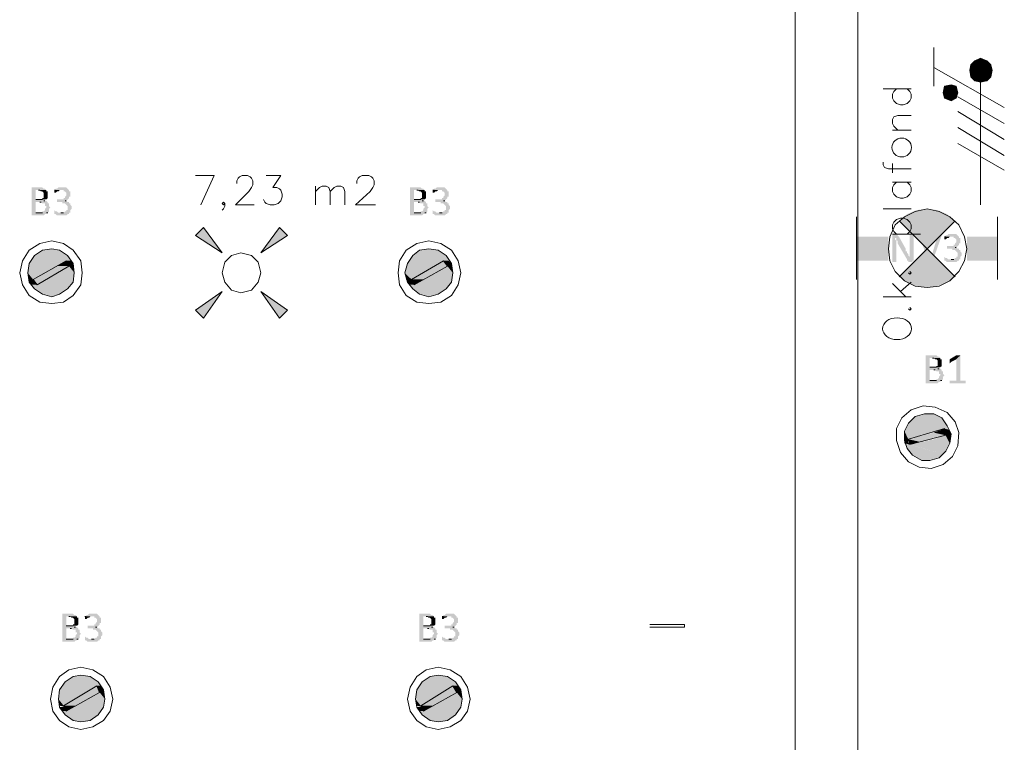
# Model space of a CAD drawing. Header units: millimetres. Extents: x -197899 to 120983, y -4228 to 45370.
# Tile 58 of 200: x -165967 to -162838, y 22132 to 24429. Entities that reach past the tile are written whole.
import ezdxf

# ---------------------------------------------------------------- set-up
doc = ezdxf.new("R2010")
doc.units = ezdxf.units.MM
for name, color, linetype in [('AL63----', 7, 'Continuous'), ('PDF_Geometry', 8, 'Continuous'), ('PDF_Solid Fills', 8, 'Continuous')]:
    doc.layers.add(name, color=color, linetype=linetype)

# ---------------------------------------------------------------- blocks, each defined once
blk = doc.blocks.new('A$C01523A58')
at = {"layer": 'PDF_Solid Fills'}
for color, points in [(1, [(-740.8, -4847.2), (-757.8, -4855.6), (-740.8, -4885.3)]), (1, [(-719.7, -4855.6), (-740.8, -4847.2), (-740.8, -4885.3)]), (1, [(-770.5, -4868.4), (-774.7, -4885.3), (-740.8, -4885.3)]), (1, [(-757.8, -4855.6), (-770.5, -4868.4), (-740.8, -4885.3)]), (1, [(-707, -4868.4), (-719.7, -4855.6), (-740.8, -4885.3)]), (1, [(-702.8, -4885.3), (-707, -4868.4), (-740.8, -4885.3)]), (1, [(-774.7, -4885.3), (-770.5, -4906.4), (-740.8, -4885.3)]), (1, [(-770.5, -4906.4), (-757.8, -4919.2), (-740.8, -4885.3)]), (1, [(-757.8, -4919.2), (-740.8, -4923.4), (-740.8, -4885.3)]), (1, [(-740.8, -4923.4), (-719.7, -4919.2), (-740.8, -4885.3)]), (1, [(-719.7, -4919.2), (-707, -4906.4), (-740.8, -4885.3)]), (1, [(-707, -4906.4), (-702.8, -4885.3), (-740.8, -4885.3)]), (1, [(-855.1, -4936.1), (-859.4, -4957.2), (-834, -4957.2)]), (1, [(-834, -4931.8), (-855.1, -4936.1), (-834, -4957.2)]), (1, [(-817.1, -4936.1), (-834, -4931.8), (-834, -4957.2)]), (1, [(-812.8, -4957.2), (-817.1, -4936.1), (-834, -4957.2)]), (1, [(-859.4, -4957.2), (-855.1, -4974.2), (-834, -4957.2)]), (1, [(-855.1, -4974.2), (-834, -4982.6), (-834, -4957.2)]), (1, [(-834, -4982.6), (-817.1, -4974.2), (-834, -4957.2)]), (1, [(-817.1, -4974.2), (-812.8, -4957.2), (-834, -4957.2)]), (7, [(-3729.6, -5257.8), (-3755, -5257.8), (-3755, -5262.1), (-3755, -5342.5), (-3755, -5346.7), (-3716.9, -5346.7), (-3712.7, -5342.5), (-3708.4, -5342.5), (-3708.4, -5338.2), (-3704.2, -5338.2), (-3742.3, -5338.2), (-3742.3, -5304.4), (-3704.2, -5304.4), (-3708.4, -5300.2), (-3716.9, -5300.2), (-3712.7, -5300.2), (-3712.7, -5295.9), (-3742.3, -5295.9), (-3742.3, -5266.3), (-3708.4, -5266.3), (-3712.7, -5262.1), (-3716.9, -5262.1), (-3721.1, -5257.8)]), (7, [(-3708.4, -5266.3), (-3733.8, -5266.3), (-3729.6, -5266.3), (-3725.3, -5270.5), (-3721.1, -5270.5), (-3716.9, -5274.8), (-3716.9, -5283.2), (-3716.9, -5291.7), (-3721.1, -5291.7), (-3721.1, -5295.9), (-3742.3, -5295.9), (-3708.4, -5295.9), (-3704.2, -5291.7), (-3704.2, -5287.5), (-3704.2, -5279), (-3704.2, -5274.8), (-3704.2, -5270.5), (-3708.4, -5270.5)]), (7, [(-3657.6, -5257.8), (-3670.3, -5257.8), (-3674.5, -5262.1), (-3678.8, -5262.1), (-3678.8, -5266.3), (-3683, -5266.3), (-3653.4, -5266.3), (-3653.4, -5270.5), (-3649.1, -5270.5), (-3644.9, -5274.8), (-3644.9, -5279), (-3644.9, -5283.2), (-3644.9, -5283.2), (-3649.1, -5287.5), (-3649.1, -5291.7), (-3653.4, -5291.7), (-3653.4, -5295.9), (-3674.5, -5295.9), (-3674.5, -5300.2), (-3674.5, -5304.4), (-3657.6, -5304.4), (-3657.6, -5308.6), (-3649.1, -5308.6), (-3644.9, -5312.8), (-3644.9, -5312.8), (-3640.7, -5317.1), (-3640.7, -5321.3), (-3640.7, -5325.6), (-3640.7, -5329.8), (-3644.9, -5329.8), (-3644.9, -5334), (-3649.1, -5334), (-3653.4, -5338.2), (-3661.9, -5338.2), (-3632.2, -5338.2), (-3632.2, -5334), (-3632.2, -5329.8), (-3628, -5325.6), (-3628, -5317.1), (-3628, -5317.1), (-3632.2, -5312.8), (-3632.2, -5308.6), (-3636.5, -5308.6), (-3636.5, -5304.4), (-3640.7, -5304.4), (-3644.9, -5300.2), (-3649.1, -5300.2), (-3644.9, -5300.2), (-3640.7, -5295.9), (-3640.7, -5295.9), (-3636.5, -5291.7), (-3636.5, -5287.5), (-3632.2, -5287.5), (-3632.2, -5283.2), (-3632.2, -5279), (-3632.2, -5270.5), (-3636.5, -5270.5), (-3636.5, -5266.3), (-3636.5, -5266.3), (-3640.7, -5262.1), (-3640.7, -5262.1), (-3644.9, -5257.8), (-3653.4, -5257.8)]), (7, [(-3683, -5266.3), (-3683, -5270.5), (-3683, -5274.8), (-3678.8, -5274.8), (-3674.5, -5270.5), (-3670.3, -5270.5), (-3666.1, -5266.3), (-3661.9, -5266.3)]), (7, [(-2527.3, -5257.8), (-2552.7, -5257.8), (-2552.7, -5262.1), (-2552.7, -5342.5), (-2552.7, -5346.7), (-2514.6, -5346.7), (-2510.4, -5342.5), (-2506.1, -5342.5), (-2506.1, -5338.2), (-2501.9, -5338.2), (-2540, -5338.2), (-2540, -5304.4), (-2501.9, -5304.4), (-2506.1, -5300.2), (-2514.6, -5300.2), (-2510.4, -5300.2), (-2510.4, -5295.9), (-2540, -5295.9), (-2540, -5266.3), (-2506.1, -5266.3), (-2510.4, -5262.1), (-2514.6, -5262.1), (-2518.9, -5257.8)]), (7, [(-2506.1, -5266.3), (-2531.5, -5266.3), (-2527.3, -5266.3), (-2523.1, -5270.5), (-2518.9, -5270.5), (-2514.6, -5274.8), (-2514.6, -5283.2), (-2514.6, -5291.7), (-2518.9, -5291.7), (-2518.9, -5295.9), (-2540, -5295.9), (-2506.1, -5295.9), (-2501.9, -5291.7), (-2501.9, -5287.5), (-2501.9, -5279), (-2501.9, -5274.8), (-2501.9, -5270.5), (-2506.1, -5270.5)]), (7, [(-2455.3, -5257.8), (-2468.1, -5257.8), (-2472.3, -5262.1), (-2476.5, -5262.1), (-2476.5, -5266.3), (-2480.7, -5266.3), (-2451.1, -5266.3), (-2451.1, -5270.5), (-2446.9, -5270.5), (-2442.6, -5274.8), (-2442.6, -5279), (-2442.6, -5283.2), (-2442.6, -5283.2), (-2446.9, -5287.5), (-2446.9, -5291.7), (-2451.1, -5291.7), (-2451.1, -5295.9), (-2472.3, -5295.9), (-2472.3, -5300.2), (-2472.3, -5304.4), (-2455.3, -5304.4), (-2455.3, -5308.6), (-2446.9, -5308.6), (-2442.6, -5312.8), (-2442.6, -5312.8), (-2438.4, -5317.1), (-2438.4, -5321.3), (-2438.4, -5325.6), (-2438.4, -5329.8), (-2442.6, -5329.8), (-2442.6, -5334), (-2446.9, -5334), (-2451.1, -5338.2), (-2459.6, -5338.2), (-2429.9, -5338.2), (-2429.9, -5334), (-2429.9, -5329.8), (-2425.7, -5325.6), (-2425.7, -5317.1), (-2425.7, -5317.1), (-2429.9, -5312.8), (-2429.9, -5308.6), (-2434.2, -5308.6), (-2434.2, -5304.4), (-2438.4, -5304.4), (-2442.6, -5300.2), (-2446.9, -5300.2), (-2442.6, -5300.2), (-2438.4, -5295.9), (-2438.4, -5295.9), (-2434.2, -5291.7), (-2434.2, -5287.5), (-2429.9, -5287.5), (-2429.9, -5283.2), (-2429.9, -5279), (-2429.9, -5270.5), (-2434.2, -5270.5), (-2434.2, -5266.3), (-2434.2, -5266.3), (-2438.4, -5262.1), (-2438.4, -5262.1), (-2442.6, -5257.8), (-2451.1, -5257.8)]), (7, [(-2480.7, -5266.3), (-2480.7, -5270.5), (-2480.7, -5274.8), (-2476.5, -5274.8), (-2472.3, -5270.5), (-2468.1, -5270.5), (-2463.8, -5266.3), (-2459.6, -5266.3)]), (7, [(-3704.2, -5304.4), (-3729.6, -5304.4), (-3725.3, -5304.4), (-3721.1, -5308.6), (-3712.7, -5308.6), (-3712.7, -5317.1), (-3708.4, -5317.1), (-3708.4, -5321.3), (-3708.4, -5321.3), (-3712.7, -5325.6), (-3712.7, -5329.8), (-3712.7, -5329.8), (-3716.9, -5334), (-3721.1, -5334), (-3721.1, -5338.2), (-3742.3, -5338.2), (-3704.2, -5338.2), (-3699.9, -5334), (-3699.9, -5329.8), (-3699.9, -5325.6), (-3699.9, -5325.6), (-3695.7, -5321.3), (-3695.7, -5321.3), (-3699.9, -5317.1), (-3699.9, -5312.8), (-3699.9, -5308.6), (-3704.2, -5308.6)]), (7, [(-2501.9, -5304.4), (-2527.3, -5304.4), (-2523.1, -5304.4), (-2518.9, -5308.6), (-2510.4, -5308.6), (-2510.4, -5317.1), (-2506.1, -5317.1), (-2506.1, -5321.3), (-2506.1, -5321.3), (-2510.4, -5325.6), (-2510.4, -5329.8), (-2510.4, -5329.8), (-2514.6, -5334), (-2518.9, -5334), (-2518.9, -5338.2), (-2540, -5338.2), (-2501.9, -5338.2), (-2497.7, -5334), (-2497.7, -5329.8), (-2497.7, -5325.6), (-2497.7, -5325.6), (-2493.5, -5321.3), (-2493.5, -5321.3), (-2497.7, -5317.1), (-2497.7, -5312.8), (-2497.7, -5308.6), (-2501.9, -5308.6)]), (7, [(-3683, -5329.8), (-3683, -5334), (-3683, -5338.2), (-3683, -5342.5), (-3678.8, -5342.5), (-3674.5, -5346.7), (-3644.9, -5346.7), (-3640.7, -5342.5), (-3636.5, -5342.5), (-3636.5, -5338.2), (-3670.3, -5338.2), (-3674.5, -5334), (-3678.8, -5334)]), (7, [(-2480.7, -5329.8), (-2480.7, -5334), (-2480.7, -5338.2), (-2480.7, -5342.5), (-2476.5, -5342.5), (-2472.3, -5346.7), (-2442.6, -5346.7), (-2438.4, -5342.5), (-2434.2, -5342.5), (-2434.2, -5338.2), (-2468.1, -5338.2), (-2472.3, -5334), (-2476.5, -5334)]), (1, [(-3234.3, -5410.3), (-3208.9, -5384.9), (-3149.6, -5465.2)]), (1, [(-2967.6, -5384.9), (-2942.2, -5410.3), (-3026.9, -5465.2)]), (7, [(-1011.8, -5406), (-1020.3, -5406), (-1020.3, -5410.3), (-1020.3, -5494.9), (-1007.5, -5494.9), (-1007.5, -5439.8), (-1007.5, -5431.4), (-1007.5, -5427.2), (-1007.5, -5427.2), (-1011.8, -5422.9), (-1011.8, -5418.7), (-1007.5, -5418.7), (-999.1, -5414.4), (-999.1, -5414.4), (-1003.3, -5410.3), (-1003.3, -5406), (-1007.5, -5406)]), (7, [(-961, -5406), (-965.2, -5406), (-965.2, -5461), (-965.2, -5469.5), (-965.2, -5478), (-965.2, -5478), (-973.7, -5486.4), (-973.7, -5490.6), (-969.5, -5490.6), (-969.5, -5494.9), (-956.7, -5494.9), (-956.7, -5490.6), (-952.5, -5490.6), (-952.5, -5410.3), (-956.7, -5406), (-956.7, -5406)]), (7, [(-931.4, -5406), (-935.6, -5406), (-935.6, -5410.3), (-935.6, -5410.3), (-905.9, -5490.6), (-901.7, -5482.2), (-922.9, -5410.3), (-927.1, -5406), (-927.1, -5406)]), (7, [(-867.9, -5406), (-876.3, -5406), (-876.3, -5410.3), (-897.5, -5482.2), (-901.7, -5482.2), (-905.9, -5490.6), (-905.9, -5494.9), (-893.3, -5494.9), (-863.6, -5410.3), (-863.6, -5406), (-863.6, -5406)]), (7, [(-829.7, -5406), (-842.5, -5406), (-846.7, -5410.3), (-850.9, -5410.3), (-850.9, -5414.4), (-855.1, -5414.4), (-825.5, -5414.4), (-825.5, -5418.7), (-821.3, -5418.7), (-817.1, -5422.9), (-817.1, -5427.2), (-817.1, -5431.4), (-817.1, -5431.4), (-821.3, -5435.7), (-821.3, -5439.8), (-825.5, -5439.8), (-825.5, -5444.1), (-846.7, -5444.1), (-846.7, -5448.3), (-846.7, -5452.6), (-829.7, -5452.6), (-829.7, -5456.8), (-821.3, -5456.8), (-817.1, -5461), (-817.1, -5461), (-812.8, -5465.2), (-812.8, -5469.5), (-812.8, -5473.7), (-812.8, -5478), (-817.1, -5478), (-817.1, -5482.2), (-821.3, -5482.2), (-825.5, -5486.4), (-834, -5486.4), (-804.3, -5486.4), (-804.3, -5482.2), (-804.3, -5478), (-800.1, -5473.7), (-800.1, -5465.2), (-800.1, -5465.2), (-804.3, -5461), (-804.3, -5456.8), (-808.6, -5456.8), (-808.6, -5452.6), (-812.8, -5452.6), (-817.1, -5448.3), (-821.3, -5448.3), (-817.1, -5448.3), (-812.8, -5444.1), (-812.8, -5444.1), (-808.6, -5439.8), (-808.6, -5435.7), (-804.3, -5435.7), (-804.3, -5431.4), (-804.3, -5427.2), (-804.3, -5418.7), (-808.6, -5418.7), (-808.6, -5414.4), (-808.6, -5414.4), (-812.8, -5410.3), (-812.8, -5410.3), (-817.1, -5406), (-825.5, -5406)]), (7, [(-999.1, -5414.4), (-1007.5, -5418.7), (-1007.5, -5427.2), (-1003.3, -5427.2), (-1003.3, -5435.7), (-1003.3, -5435.7), (-973.7, -5486.4), (-965.2, -5478), (-965.2, -5478), (-969.5, -5473.7), (-969.5, -5469.5), (-969.5, -5469.5), (-973.7, -5465.2), (-973.7, -5461), (-977.9, -5461), (-977.9, -5456.8), (-977.9, -5452.6)]), (7, [(-855.1, -5414.4), (-855.1, -5418.7), (-855.1, -5422.9), (-850.9, -5422.9), (-846.7, -5418.7), (-842.5, -5418.7), (-838.2, -5414.4), (-834, -5414.4)]), (1, [(-3746.5, -5473.7), (-3755, -5490.6), (-3628, -5490.6)]), (1, [(-3721.1, -5456.8), (-3746.5, -5473.7), (-3640.7, -5473.7)]), (1, [(-3746.5, -5473.7), (-3640.7, -5473.7), (-3628, -5490.6)]), (1, [(-3691.5, -5452.6), (-3721.1, -5456.8), (-3666.1, -5456.8)]), (1, [(-3721.1, -5456.8), (-3666.1, -5456.8), (-3640.7, -5473.7)]), (1, [(-2544.3, -5473.7), (-2556.9, -5490.6), (-2429.9, -5490.6)]), (1, [(-2523.1, -5456.8), (-2544.3, -5473.7), (-2438.4, -5473.7)]), (1, [(-2544.3, -5473.7), (-2438.4, -5473.7), (-2429.9, -5490.6)]), (1, [(-2493.5, -5452.6), (-2523.1, -5456.8), (-2463.8, -5456.8)]), (1, [(-2523.1, -5456.8), (-2463.8, -5456.8), (-2438.4, -5473.7)]), (1, [(-3763.4, -5499.1), (-3767.7, -5528.8), (-3712.7, -5528.8)]), (1, [(-3755, -5490.6), (-3763.4, -5499.1), (-3661.9, -5499.1)]), (1, [(-3763.4, -5499.1), (-3661.9, -5499.1), (-3712.7, -5528.8)]), (1, [(-3755, -5490.6), (-3644.9, -5490.6), (-3661.9, -5499.1)]), (51, [(-3644.9, -5490.6), (-3674.5, -5507.6), (-3636.5, -5507.6)]), (1, [(-3644.9, -5490.6), (-3640.7, -5499.1), (-3623.7, -5499.1)]), (1, [(-3644.9, -5490.6), (-3628, -5490.6), (-3623.7, -5499.1)]), (1, [(-3640.7, -5499.1), (-3636.5, -5507.6), (-3623.7, -5507.6)]), (1, [(-3640.7, -5499.1), (-3623.7, -5499.1), (-3623.7, -5507.6)]), (1, [(-2561.2, -5499.1), (-2569.7, -5528.8), (-2514.6, -5528.8)]), (1, [(-2556.9, -5490.6), (-2561.2, -5499.1), (-2463.8, -5499.1)]), (1, [(-2561.2, -5499.1), (-2463.8, -5499.1), (-2514.6, -5528.8)]), (1, [(-2556.9, -5490.6), (-2446.9, -5490.6), (-2463.8, -5499.1)]), (51, [(-2446.9, -5490.6), (-2476.5, -5507.6), (-2434.2, -5507.6)]), (1, [(-2446.9, -5490.6), (-2438.4, -5499.1), (-2421.5, -5499.1)]), (1, [(-2446.9, -5490.6), (-2429.9, -5490.6), (-2421.5, -5499.1)]), (1, [(-2438.4, -5499.1), (-2434.2, -5507.6), (-2421.5, -5507.6)]), (1, [(-2438.4, -5499.1), (-2421.5, -5499.1), (-2421.5, -5507.6)]), (7, [(-855.1, -5478), (-855.1, -5482.2), (-855.1, -5486.4), (-855.1, -5490.6), (-850.9, -5490.6), (-846.7, -5494.9), (-817.1, -5494.9), (-812.8, -5490.6), (-808.6, -5490.6), (-808.6, -5486.4), (-842.5, -5486.4), (-846.7, -5482.2), (-850.9, -5482.2)]), (1, [(-3767.7, -5528.8), (-3763.4, -5549.9), (-3750.8, -5549.9)]), (1, [(-3767.7, -5528.8), (-3712.7, -5528.8), (-3750.8, -5549.9)]), (51, [(-3674.5, -5507.6), (-3750.8, -5549.9), (-3708.4, -5549.9)]), (1, [(-3674.5, -5528.8), (-3721.1, -5558.4), (-3623.7, -5558.4)]), (51, [(-3674.5, -5507.6), (-3636.5, -5507.6), (-3708.4, -5549.9)]), (1, [(-3636.5, -5507.6), (-3674.5, -5528.8), (-3619.5, -5528.8)]), (1, [(-3674.5, -5528.8), (-3619.5, -5528.8), (-3623.7, -5558.4)]), (1, [(-3636.5, -5507.6), (-3623.7, -5507.6), (-3619.5, -5528.8)]), (1, [(-2569.7, -5528.8), (-2565.4, -5549.9), (-2548.5, -5549.9)]), (1, [(-2569.7, -5528.8), (-2514.6, -5528.8), (-2548.5, -5549.9)]), (51, [(-2476.5, -5507.6), (-2548.5, -5549.9), (-2510.4, -5549.9)]), (1, [(-2472.3, -5528.8), (-2523.1, -5558.4), (-2421.5, -5558.4)]), (51, [(-2476.5, -5507.6), (-2434.2, -5507.6), (-2510.4, -5549.9)]), (1, [(-2434.2, -5507.6), (-2472.3, -5528.8), (-2417.2, -5528.8)]), (1, [(-2472.3, -5528.8), (-2417.2, -5528.8), (-2421.5, -5558.4)]), (1, [(-2434.2, -5507.6), (-2421.5, -5507.6), (-2417.2, -5528.8)]), (1, [(-3763.4, -5549.9), (-3763.4, -5558.4), (-3746.5, -5558.4)]), (1, [(-3763.4, -5549.9), (-3750.8, -5549.9), (-3746.5, -5558.4)]), (1, [(-3763.4, -5558.4), (-3755, -5566.9), (-3738, -5566.9)]), (1, [(-3763.4, -5558.4), (-3746.5, -5558.4), (-3738, -5566.9)]), (1, [(-3755, -5566.9), (-3746.5, -5579.5), (-3640.7, -5579.5)]), (1, [(-3755, -5566.9), (-3628, -5566.9), (-3640.7, -5579.5)]), (51, [(-3750.8, -5549.9), (-3708.4, -5549.9), (-3738, -5566.9)]), (1, [(-3721.1, -5558.4), (-3738, -5566.9), (-3628, -5566.9)]), (1, [(-3721.1, -5558.4), (-3623.7, -5558.4), (-3628, -5566.9)]), (1, [(-2565.4, -5549.9), (-2561.2, -5558.4), (-2544.3, -5558.4)]), (1, [(-2565.4, -5549.9), (-2548.5, -5549.9), (-2544.3, -5558.4)]), (1, [(-2561.2, -5558.4), (-2556.9, -5566.9), (-2540, -5566.9)]), (1, [(-2561.2, -5558.4), (-2544.3, -5558.4), (-2540, -5566.9)]), (1, [(-2556.9, -5566.9), (-2544.3, -5579.5), (-2438.4, -5579.5)]), (1, [(-2556.9, -5566.9), (-2429.9, -5566.9), (-2438.4, -5579.5)]), (51, [(-2548.5, -5549.9), (-2510.4, -5549.9), (-2540, -5566.9)]), (1, [(-2523.1, -5558.4), (-2540, -5566.9), (-2429.9, -5566.9)]), (1, [(-2523.1, -5558.4), (-2421.5, -5558.4), (-2429.9, -5566.9)]), (1, [(-3746.5, -5579.5), (-3721.1, -5596.5), (-3666.1, -5596.5)]), (1, [(-3746.5, -5579.5), (-3640.7, -5579.5), (-3666.1, -5596.5)]), (1, [(-3721.1, -5596.5), (-3666.1, -5596.5), (-3691.5, -5604.9)]), (1, [(-3208.9, -5672.7), (-3234.3, -5647.3), (-3149.6, -5588)]), (1, [(-2942.2, -5647.3), (-2967.6, -5672.7), (-3026.9, -5588)]), (1, [(-2544.3, -5579.5), (-2523.1, -5596.5), (-2463.8, -5596.5)]), (1, [(-2544.3, -5579.5), (-2438.4, -5579.5), (-2463.8, -5596.5)]), (1, [(-2523.1, -5596.5), (-2463.8, -5596.5), (-2493.5, -5604.9)]), (7, [(-889, -5791.2), (-914.4, -5791.2), (-914.4, -5795.5), (-914.4, -5875.9), (-914.4, -5880.1), (-876.3, -5880.1), (-872.1, -5875.9), (-867.9, -5875.9), (-867.9, -5871.6), (-863.6, -5871.6), (-901.7, -5871.6), (-901.7, -5837.8), (-863.6, -5837.8), (-867.9, -5833.6), (-876.3, -5833.6), (-872.1, -5833.6), (-872.1, -5829.3), (-901.7, -5829.3), (-901.7, -5799.7), (-867.9, -5799.7), (-872.1, -5795.5), (-876.3, -5795.5), (-880.5, -5791.2)]), (7, [(-867.9, -5799.7), (-893.3, -5799.7), (-889, -5799.7), (-884.8, -5803.9), (-880.5, -5803.9), (-876.3, -5808.2), (-876.3, -5816.6), (-876.3, -5825.1), (-880.5, -5825.1), (-880.5, -5829.3), (-901.7, -5829.3), (-867.9, -5829.3), (-863.6, -5825.1), (-863.6, -5820.9), (-863.6, -5812.4), (-863.6, -5808.2), (-863.6, -5803.9), (-867.9, -5803.9)]), (7, [(-804.3, -5791.2), (-817.1, -5803.9), (-817.1, -5871.6), (-838.2, -5871.6), (-838.2, -5875.9), (-838.2, -5880.1), (-787.4, -5880.1), (-787.4, -5875.9), (-787.4, -5871.6), (-804.3, -5871.6)]), (7, [(-812.8, -5791.2), (-817.1, -5791.2), (-838.2, -5803.9), (-838.2, -5808.2), (-838.2, -5812.4), (-838.2, -5816.6), (-834, -5812.4), (-817.1, -5803.9), (-804.3, -5791.2), (-808.6, -5791.2)]), (7, [(-863.6, -5837.8), (-889, -5837.8), (-884.8, -5837.8), (-880.5, -5842), (-872.1, -5842), (-872.1, -5850.5), (-867.9, -5850.5), (-867.9, -5854.7), (-867.9, -5854.7), (-872.1, -5859), (-872.1, -5863.2), (-872.1, -5863.2), (-876.3, -5867.4), (-880.5, -5867.4), (-880.5, -5871.6), (-901.7, -5871.6), (-863.6, -5871.6), (-859.4, -5867.4), (-859.4, -5863.2), (-859.4, -5859), (-859.4, -5859), (-855.1, -5854.7), (-855.1, -5854.7), (-859.4, -5850.5), (-859.4, -5846.2), (-859.4, -5842), (-863.6, -5842)]), (1, [(-961, -5998.6), (-969.5, -6007.1), (-872.1, -6032.5)]), (1, [(-948.3, -5986), (-961, -5998.6), (-838.2, -6028.3)]), (1, [(-961, -5998.6), (-855.1, -6024.1), (-872.1, -6032.5)]), (1, [(-918.7, -5977.5), (-948.3, -5986), (-846.7, -6015.6)]), (1, [(-948.3, -5986), (-846.7, -6015.6), (-838.2, -6028.3)]), (1, [(-889, -5977.5), (-918.7, -5977.5), (-863.6, -5990.2)]), (1, [(-918.7, -5977.5), (-863.6, -5990.2), (-846.7, -6015.6)]), (1, [(-969.5, -6007.1), (-982.1, -6032.5), (-927.1, -6045.2)]), (1, [(-982.1, -6032.5), (-982.1, -6053.7), (-969.5, -6057.9)]), (1, [(-982.1, -6032.5), (-927.1, -6045.2), (-969.5, -6057.9)]), (1, [(-969.5, -6007.1), (-872.1, -6032.5), (-927.1, -6045.2)]), (51, [(-889, -6036.8), (-969.5, -6057.9), (-931.4, -6066.4)]), (51, [(-889, -6036.8), (-850.9, -6045.2), (-931.4, -6066.4)]), (51, [(-855.1, -6024.1), (-889, -6036.8), (-850.9, -6045.2)]), (1, [(-855.1, -6024.1), (-850.9, -6036.8), (-834, -6041)]), (1, [(-855.1, -6024.1), (-838.2, -6028.3), (-834, -6041)]), (1, [(-850.9, -6036.8), (-850.9, -6045.2), (-834, -6049.5)]), (1, [(-850.9, -6036.8), (-834, -6041), (-834, -6049.5)]), (1, [(-982.1, -6053.7), (-982.1, -6062.2), (-969.5, -6066.4)]), (1, [(-982.1, -6053.7), (-969.5, -6057.9), (-969.5, -6066.4)]), (1, [(-982.1, -6062.2), (-982.1, -6070.6), (-965.2, -6074.9)]), (1, [(-982.1, -6062.2), (-969.5, -6066.4), (-965.2, -6074.9)]), (51, [(-969.5, -6057.9), (-931.4, -6066.4), (-965.2, -6074.9)]), (1, [(-889, -6057.9), (-944.1, -6070.6), (-850.9, -6096)]), (1, [(-850.9, -6045.2), (-889, -6057.9), (-838.2, -6070.6)]), (1, [(-889, -6057.9), (-838.2, -6070.6), (-850.9, -6096)]), (1, [(-850.9, -6045.2), (-834, -6049.5), (-838.2, -6070.6)]), (1, [(-982.1, -6070.6), (-973.7, -6087.6), (-872.1, -6117.2)]), (1, [(-982.1, -6070.6), (-859.4, -6104.5), (-872.1, -6117.2)]), (1, [(-973.7, -6087.6), (-956.7, -6108.7), (-901.7, -6125.6)]), (1, [(-973.7, -6087.6), (-872.1, -6117.2), (-901.7, -6125.6)]), (1, [(-944.1, -6070.6), (-965.2, -6074.9), (-859.4, -6104.5)]), (1, [(-944.1, -6070.6), (-850.9, -6096), (-859.4, -6104.5)]), (1, [(-956.7, -6108.7), (-901.7, -6125.6), (-927.1, -6125.6)]), (7, [(-3632.2, -6612.5), (-3657.6, -6612.5), (-3657.6, -6616.7), (-3657.6, -6697.1), (-3657.6, -6701.4), (-3619.5, -6701.4), (-3615.3, -6697.1), (-3611.1, -6697.1), (-3611.1, -6692.9), (-3606.8, -6692.9), (-3644.9, -6692.9), (-3644.9, -6659), (-3606.8, -6659), (-3611.1, -6654.8), (-3619.5, -6654.8), (-3615.3, -6654.8), (-3615.3, -6650.6), (-3644.9, -6650.6), (-3644.9, -6621), (-3611.1, -6621), (-3615.3, -6616.7), (-3619.5, -6616.7), (-3623.7, -6612.5)]), (7, [(-3611.1, -6621), (-3636.5, -6621), (-3632.2, -6621), (-3628, -6625.2), (-3623.7, -6625.2), (-3619.5, -6629.4), (-3619.5, -6637.9), (-3619.5, -6646.4), (-3623.7, -6646.4), (-3623.7, -6650.6), (-3644.9, -6650.6), (-3611.1, -6650.6), (-3606.8, -6646.4), (-3606.8, -6642.1), (-3606.8, -6633.6), (-3606.8, -6629.4), (-3606.8, -6625.2), (-3611.1, -6625.2)]), (7, [(-3560.3, -6612.5), (-3572.9, -6612.5), (-3577.2, -6616.7), (-3581.4, -6616.7), (-3581.4, -6621), (-3585.7, -6621), (-3556, -6621), (-3556, -6625.2), (-3551.8, -6625.2), (-3547.5, -6629.4), (-3547.5, -6633.6), (-3547.5, -6637.9), (-3547.5, -6637.9), (-3551.8, -6642.1), (-3551.8, -6646.4), (-3556, -6646.4), (-3556, -6650.6), (-3577.2, -6650.6), (-3577.2, -6654.8), (-3577.2, -6659), (-3560.3, -6659), (-3560.3, -6663.3), (-3551.8, -6663.3), (-3547.5, -6667.5), (-3547.5, -6667.5), (-3543.3, -6671.7), (-3543.3, -6676), (-3543.3, -6680.2), (-3543.3, -6684.5), (-3547.5, -6684.5), (-3547.5, -6688.7), (-3551.8, -6688.7), (-3556, -6692.9), (-3564.5, -6692.9), (-3534.9, -6692.9), (-3534.9, -6688.7), (-3534.9, -6684.5), (-3530.6, -6680.2), (-3530.6, -6671.7), (-3530.6, -6671.7), (-3534.9, -6667.5), (-3534.9, -6663.3), (-3539.1, -6663.3), (-3539.1, -6659), (-3543.3, -6659), (-3547.5, -6654.8), (-3551.8, -6654.8), (-3547.5, -6654.8), (-3543.3, -6650.6), (-3543.3, -6650.6), (-3539.1, -6646.4), (-3539.1, -6642.1), (-3534.9, -6642.1), (-3534.9, -6637.9), (-3534.9, -6633.6), (-3534.9, -6625.2), (-3539.1, -6625.2), (-3539.1, -6621), (-3539.1, -6621), (-3543.3, -6616.7), (-3543.3, -6616.7), (-3547.5, -6612.5), (-3556, -6612.5)]), (7, [(-3585.7, -6621), (-3585.7, -6625.2), (-3585.7, -6629.4), (-3581.4, -6629.4), (-3577.2, -6625.2), (-3572.9, -6625.2), (-3568.7, -6621), (-3564.5, -6621)]), (7, [(-2497.7, -6612.5), (-2523.1, -6612.5), (-2523.1, -6616.7), (-2523.1, -6697.1), (-2523.1, -6701.4), (-2485, -6701.4), (-2480.7, -6697.1), (-2476.5, -6697.1), (-2476.5, -6692.9), (-2472.3, -6692.9), (-2510.4, -6692.9), (-2510.4, -6659), (-2472.3, -6659), (-2476.5, -6654.8), (-2485, -6654.8), (-2480.7, -6654.8), (-2480.7, -6650.6), (-2510.4, -6650.6), (-2510.4, -6621), (-2476.5, -6621), (-2480.7, -6616.7), (-2485, -6616.7), (-2489.2, -6612.5)]), (7, [(-2476.5, -6621), (-2501.9, -6621), (-2497.7, -6621), (-2493.5, -6625.2), (-2489.2, -6625.2), (-2485, -6629.4), (-2485, -6637.9), (-2485, -6646.4), (-2489.2, -6646.4), (-2489.2, -6650.6), (-2510.4, -6650.6), (-2476.5, -6650.6), (-2472.3, -6646.4), (-2472.3, -6642.1), (-2472.3, -6633.6), (-2472.3, -6629.4), (-2472.3, -6625.2), (-2476.5, -6625.2)]), (7, [(-2425.7, -6612.5), (-2438.4, -6612.5), (-2442.6, -6616.7), (-2446.9, -6616.7), (-2446.9, -6621), (-2451.1, -6621), (-2421.5, -6621), (-2421.5, -6625.2), (-2417.2, -6625.2), (-2413, -6629.4), (-2413, -6633.6), (-2413, -6637.9), (-2413, -6637.9), (-2417.2, -6642.1), (-2417.2, -6646.4), (-2421.5, -6646.4), (-2421.5, -6650.6), (-2442.6, -6650.6), (-2442.6, -6654.8), (-2442.6, -6659), (-2425.7, -6659), (-2425.7, -6663.3), (-2417.2, -6663.3), (-2413, -6667.5), (-2413, -6667.5), (-2408.8, -6671.7), (-2408.8, -6676), (-2408.8, -6680.2), (-2408.8, -6684.5), (-2413, -6684.5), (-2413, -6688.7), (-2417.2, -6688.7), (-2421.5, -6692.9), (-2429.9, -6692.9), (-2400.3, -6692.9), (-2400.3, -6688.7), (-2400.3, -6684.5), (-2396.1, -6680.2), (-2396.1, -6671.7), (-2396.1, -6671.7), (-2400.3, -6667.5), (-2400.3, -6663.3), (-2404.5, -6663.3), (-2404.5, -6659), (-2408.8, -6659), (-2413, -6654.8), (-2417.2, -6654.8), (-2413, -6654.8), (-2408.8, -6650.6), (-2408.8, -6650.6), (-2404.5, -6646.4), (-2404.5, -6642.1), (-2400.3, -6642.1), (-2400.3, -6637.9), (-2400.3, -6633.6), (-2400.3, -6625.2), (-2404.5, -6625.2), (-2404.5, -6621), (-2404.5, -6621), (-2408.8, -6616.7), (-2408.8, -6616.7), (-2413, -6612.5), (-2421.5, -6612.5)]), (7, [(-2451.1, -6621), (-2451.1, -6625.2), (-2451.1, -6629.4), (-2446.9, -6629.4), (-2442.6, -6625.2), (-2438.4, -6625.2), (-2434.2, -6621), (-2429.9, -6621)]), (7, [(-3606.8, -6659), (-3632.2, -6659), (-3628, -6659), (-3623.7, -6663.3), (-3615.3, -6663.3), (-3615.3, -6671.7), (-3611.1, -6671.7), (-3611.1, -6676), (-3611.1, -6676), (-3615.3, -6680.2), (-3615.3, -6684.5), (-3615.3, -6684.5), (-3619.5, -6688.7), (-3623.7, -6688.7), (-3623.7, -6692.9), (-3644.9, -6692.9), (-3606.8, -6692.9), (-3602.6, -6688.7), (-3602.6, -6684.5), (-3602.6, -6680.2), (-3602.6, -6680.2), (-3598.3, -6676), (-3598.3, -6676), (-3602.6, -6671.7), (-3602.6, -6667.5), (-3602.6, -6663.3), (-3606.8, -6663.3)]), (7, [(-2472.3, -6659), (-2497.7, -6659), (-2493.5, -6659), (-2489.2, -6663.3), (-2480.7, -6663.3), (-2480.7, -6671.7), (-2476.5, -6671.7), (-2476.5, -6676), (-2476.5, -6676), (-2480.7, -6680.2), (-2480.7, -6684.5), (-2480.7, -6684.5), (-2485, -6688.7), (-2489.2, -6688.7), (-2489.2, -6692.9), (-2510.4, -6692.9), (-2472.3, -6692.9), (-2468.1, -6688.7), (-2468.1, -6684.5), (-2468.1, -6680.2), (-2468.1, -6680.2), (-2463.8, -6676), (-2463.8, -6676), (-2468.1, -6671.7), (-2468.1, -6667.5), (-2468.1, -6663.3), (-2472.3, -6663.3)]), (7, [(-3585.7, -6684.5), (-3585.7, -6688.7), (-3585.7, -6692.9), (-3585.7, -6697.1), (-3581.4, -6697.1), (-3577.2, -6701.4), (-3547.5, -6701.4), (-3543.3, -6697.1), (-3539.1, -6697.1), (-3539.1, -6692.9), (-3572.9, -6692.9), (-3577.2, -6688.7), (-3581.4, -6688.7)]), (7, [(-2451.1, -6684.5), (-2451.1, -6688.7), (-2451.1, -6692.9), (-2451.1, -6697.1), (-2446.9, -6697.1), (-2442.6, -6701.4), (-2413, -6701.4), (-2408.8, -6697.1), (-2404.5, -6697.1), (-2404.5, -6692.9), (-2438.4, -6692.9), (-2442.6, -6688.7), (-2446.9, -6688.7)]), (1, [(-3623.7, -6811.5), (-3649.1, -6828.4), (-3543.3, -6828.4)]), (1, [(-3598.3, -6807.2), (-3623.7, -6811.5), (-3568.7, -6811.5)]), (1, [(-3623.7, -6811.5), (-3568.7, -6811.5), (-3543.3, -6828.4)]), (1, [(-2489.2, -6811.5), (-2514.6, -6828.4), (-2408.8, -6828.4)]), (1, [(-2463.8, -6807.2), (-2489.2, -6811.5), (-2434.2, -6811.5)]), (1, [(-2489.2, -6811.5), (-2434.2, -6811.5), (-2408.8, -6828.4)]), (1, [(-3657.6, -6841.1), (-3666.1, -6853.8), (-3568.7, -6853.8)]), (1, [(-3649.1, -6828.4), (-3657.6, -6841.1), (-3534.9, -6841.1)]), (1, [(-3657.6, -6841.1), (-3547.5, -6841.1), (-3568.7, -6853.8)]), (1, [(-3649.1, -6828.4), (-3543.3, -6828.4), (-3534.9, -6841.1)]), (51, [(-3547.5, -6841.1), (-3581.4, -6862.3), (-3539.1, -6862.3)]), (1, [(-3547.5, -6841.1), (-3543.3, -6853.8), (-3526.4, -6853.8)]), (1, [(-3547.5, -6841.1), (-3534.9, -6841.1), (-3526.4, -6853.8)]), (1, [(-2523.1, -6841.1), (-2531.5, -6853.8), (-2434.2, -6853.8)]), (1, [(-2514.6, -6828.4), (-2523.1, -6841.1), (-2400.3, -6841.1)]), (1, [(-2523.1, -6841.1), (-2417.2, -6841.1), (-2434.2, -6853.8)]), (1, [(-2514.6, -6828.4), (-2408.8, -6828.4), (-2400.3, -6841.1)]), (51, [(-2417.2, -6841.1), (-2446.9, -6862.3), (-2404.5, -6862.3)]), (1, [(-2417.2, -6841.1), (-2408.8, -6853.8), (-2391.9, -6853.8)]), (1, [(-2417.2, -6841.1), (-2400.3, -6841.1), (-2391.9, -6853.8)]), (1, [(-3666.1, -6853.8), (-3670.3, -6883.4), (-3615.3, -6883.4)]), (1, [(-3666.1, -6853.8), (-3568.7, -6853.8), (-3615.3, -6883.4)]), (51, [(-3581.4, -6862.3), (-3653.4, -6904.6), (-3615.3, -6904.6)]), (51, [(-3581.4, -6862.3), (-3539.1, -6862.3), (-3615.3, -6904.6)]), (1, [(-3539.1, -6862.3), (-3577.2, -6883.4), (-3522.1, -6883.4)]), (1, [(-3543.3, -6853.8), (-3539.1, -6862.3), (-3526.4, -6862.3)]), (1, [(-3543.3, -6853.8), (-3526.4, -6853.8), (-3526.4, -6862.3)]), (1, [(-3539.1, -6862.3), (-3526.4, -6862.3), (-3522.1, -6883.4)]), (1, [(-2531.5, -6853.8), (-2535.8, -6883.4), (-2480.7, -6883.4)]), (1, [(-2531.5, -6853.8), (-2434.2, -6853.8), (-2480.7, -6883.4)]), (51, [(-2446.9, -6862.3), (-2518.9, -6904.6), (-2480.7, -6904.6)]), (51, [(-2446.9, -6862.3), (-2404.5, -6862.3), (-2480.7, -6904.6)]), (1, [(-2404.5, -6862.3), (-2442.6, -6883.4), (-2387.6, -6883.4)]), (1, [(-2408.8, -6853.8), (-2404.5, -6862.3), (-2391.9, -6862.3)]), (1, [(-2408.8, -6853.8), (-2391.9, -6853.8), (-2391.9, -6862.3)]), (1, [(-2404.5, -6862.3), (-2391.9, -6862.3), (-2387.6, -6883.4)]), (1, [(-3670.3, -6883.4), (-3666.1, -6904.6), (-3653.4, -6904.6)]), (1, [(-3670.3, -6883.4), (-3615.3, -6883.4), (-3653.4, -6904.6)]), (1, [(-3666.1, -6904.6), (-3653.4, -6904.6), (-3649.1, -6908.8)]), (1, [(-3666.1, -6908.8), (-3657.6, -6921.5), (-3644.9, -6921.5)]), (1, [(-3666.1, -6908.8), (-3649.1, -6908.8), (-3644.9, -6921.5)]), (51, [(-3653.4, -6904.6), (-3615.3, -6904.6), (-3644.9, -6921.5)]), (1, [(-3628, -6908.8), (-3644.9, -6921.5), (-3534.9, -6921.5)]), (1, [(-3577.2, -6883.4), (-3628, -6908.8), (-3526.4, -6908.8)]), (1, [(-3628, -6908.8), (-3526.4, -6908.8), (-3534.9, -6921.5)]), (1, [(-3577.2, -6883.4), (-3522.1, -6883.4), (-3526.4, -6908.8)]), (1, [(-2535.8, -6883.4), (-2531.5, -6904.6), (-2518.9, -6904.6)]), (1, [(-2535.8, -6883.4), (-2480.7, -6883.4), (-2518.9, -6904.6)]), (1, [(-2531.5, -6904.6), (-2518.9, -6904.6), (-2514.6, -6908.8)]), (1, [(-2531.5, -6908.8), (-2523.1, -6921.5), (-2510.4, -6921.5)]), (1, [(-2531.5, -6908.8), (-2514.6, -6908.8), (-2510.4, -6921.5)]), (51, [(-2518.9, -6904.6), (-2480.7, -6904.6), (-2510.4, -6921.5)]), (1, [(-2493.5, -6908.8), (-2510.4, -6921.5), (-2400.3, -6921.5)]), (1, [(-2442.6, -6883.4), (-2493.5, -6908.8), (-2391.9, -6908.8)]), (1, [(-2493.5, -6908.8), (-2391.9, -6908.8), (-2400.3, -6921.5)]), (1, [(-2442.6, -6883.4), (-2387.6, -6883.4), (-2391.9, -6908.8)]), (1, [(-3657.6, -6921.5), (-3649.1, -6934.2), (-3543.3, -6934.2)]), (1, [(-3657.6, -6921.5), (-3534.9, -6921.5), (-3543.3, -6934.2)]), (1, [(-3649.1, -6934.2), (-3623.7, -6951.2), (-3568.7, -6951.2)]), (1, [(-3649.1, -6934.2), (-3543.3, -6934.2), (-3568.7, -6951.2)]), (1, [(-2523.1, -6921.5), (-2514.6, -6934.2), (-2408.8, -6934.2)]), (1, [(-2523.1, -6921.5), (-2400.3, -6921.5), (-2408.8, -6934.2)]), (1, [(-2514.6, -6934.2), (-2489.2, -6951.2), (-2434.2, -6951.2)]), (1, [(-2514.6, -6934.2), (-2408.8, -6934.2), (-2434.2, -6951.2)]), (1, [(-3623.7, -6951.2), (-3568.7, -6951.2), (-3598.3, -6955.4)]), (1, [(-2489.2, -6951.2), (-2434.2, -6951.2), (-2463.8, -6955.4)])]:
    blk.add_hatch(color=color, dxfattribs=at).paths.add_polyline_path(points)
at = {"layer": 'PDF_Solid Fills', "true_color": 0x00dd00}
for points in [[(-973.7, -5342.5), (-999.1, -5363.6), (-910.2, -5452.6)], [(-944.1, -5329.8), (-973.7, -5342.5), (-910.2, -5452.6)], [(-910.2, -5325.6), (-944.1, -5329.8), (-910.2, -5452.6)], [(-876.3, -5329.8), (-910.2, -5325.6), (-910.2, -5452.6)], [(-846.7, -5342.5), (-876.3, -5329.8), (-910.2, -5452.6)], [(-821.3, -5363.6), (-846.7, -5342.5), (-910.2, -5452.6)], [(-1032.9, -5414.4), (-1032.9, -5490.6), (-1134.6, -5414.4)], [(-1032.9, -5490.6), (-1134.6, -5414.4), (-1134.6, -5490.6)], [(-783.2, -5414.4), (-783.2, -5490.6), (-685.8, -5414.4)], [(-783.2, -5490.6), (-685.8, -5414.4), (-685.8, -5490.6)], [(-999.1, -5541.5), (-973.7, -5558.4), (-910.2, -5452.6)], [(-973.7, -5558.4), (-944.1, -5571.1), (-910.2, -5452.6)], [(-944.1, -5571.1), (-910.2, -5575.3), (-910.2, -5452.6)], [(-910.2, -5575.3), (-876.3, -5571.1), (-910.2, -5452.6)], [(-876.3, -5571.1), (-846.7, -5558.4), (-910.2, -5452.6)], [(-846.7, -5558.4), (-821.3, -5541.5), (-910.2, -5452.6)]]:
    blk.add_hatch(color=92, dxfattribs=at).paths.add_polyline_path(points)
at = {"layer": 'PDF_Geometry', "color": 200, "lineweight": 18}
for points in [[(-1329.3, -17614.9), (-1329.3, -1850)], [(-1130.3, -1850), (-1130.3, -17614.9), (-1329.3, -17614.9)]]:
    blk.add_lwpolyline(points, dxfattribs=at)
at = {"layer": 'PDF_Geometry', "color": 1, "lineweight": 18}
for points in [[(-889, -4813.3), (-889, -4936.1)], [(-702.8, -4885.3), (-707, -4868.4), (-719.7, -4855.6), (-740.8, -4847.2), (-757.8, -4855.6), (-770.5, -4868.4), (-774.7, -4885.3), (-770.5, -4906.4), (-757.8, -4919.2), (-740.8, -4923.4), (-719.7, -4919.2), (-707, -4906.4), (-702.8, -4885.3)], [(-889, -4876.9), (-664.6, -5003.8)], [(-812.8, -4957.2), (-817.1, -4936.1), (-834, -4931.8), (-855.1, -4936.1), (-859.4, -4957.2), (-855.1, -4974.2), (-834, -4982.6), (-817.1, -4974.2), (-812.8, -4957.2)], [(-740.8, -4923.4), (-740.8, -5312.8)], [(-664.6, -5054.6), (-812.8, -4970)], [(-664.6, -5105.4), (-812.8, -5016.5)], [(-664.6, -5156.2), (-812.8, -5067.3)], [(-664.6, -5202.8), (-812.8, -5118.1)], [(-3149.6, -5465.2), (-3208.9, -5384.9), (-3234.3, -5410.3), (-3149.6, -5465.2)], [(-3026.9, -5465.2), (-2942.2, -5410.3), (-2967.6, -5384.9), (-3026.9, -5465.2)], [(-3026.9, -5528.8), (-3035.3, -5494.9), (-3056.4, -5473.7), (-3090.3, -5465.2), (-3120, -5473.7), (-3141.1, -5494.9), (-3149.6, -5528.8), (-3141.1, -5558.4), (-3120, -5583.8), (-3090.3, -5592.3), (-3056.4, -5583.8), (-3035.3, -5558.4), (-3026.9, -5528.8)], [(-3149.6, -5588), (-3234.3, -5647.3), (-3208.9, -5672.7), (-3149.6, -5588)], [(-3026.9, -5588), (-2967.6, -5672.7), (-2942.2, -5647.3), (-3026.9, -5588)]]:
    blk.add_lwpolyline(points, dxfattribs=at)
at = {"layer": 'PDF_Geometry', "color": 7, "lineweight": 18, "true_color": 0xeeeeee}
for points in [[(-1049.9, -4944.6), (-961, -4944.6)], [(-1007.5, -4944.6), (-1016, -4953), (-1020.3, -4961.5), (-1020.3, -4974.2), (-1016, -4982.6), (-1007.5, -4991.1), (-994.9, -4995.4), (-986.4, -4995.4), (-973.7, -4991.1), (-965.2, -4982.6), (-961, -4974.2), (-961, -4961.5), (-965.2, -4953), (-973.7, -4944.6)], [(-1003.3, -5075.8), (-1016, -5063.1), (-1020.3, -5054.6), (-1020.3, -5041.9), (-1016, -5033.5), (-1003.3, -5029.2), (-961, -5029.2)], [(-961, -5075.8), (-1020.3, -5075.8)], [(-1049.9, -5177.4), (-1049.9, -5185.9), (-1045.6, -5194.3), (-1032.9, -5198.5), (-961, -5198.5)], [(-1020.3, -5211.3), (-1020.3, -5181.6)], [(-3234.3, -5219.7), (-3175, -5219.7), (-3217.3, -5312.8)], [(-3103.1, -5245.1), (-3103.1, -5236.7), (-3098.8, -5228.2), (-3094.6, -5223.9), (-3086.1, -5219.7), (-3069.2, -5219.7), (-3060.7, -5223.9), (-3056.4, -5228.2), (-3052.3, -5236.7), (-3052.3, -5249.3), (-3056.4, -5257.8), (-3064.9, -5270.5), (-3107.3, -5312.8), (-3048, -5312.8)], [(-3009.9, -5219.7), (-2963.3, -5219.7), (-2988.7, -5257.8), (-2976.1, -5257.8), (-2967.6, -5262.1), (-2963.3, -5266.3), (-2959.1, -5279), (-2959.1, -5287.5), (-2963.3, -5300.2), (-2971.8, -5308.6), (-2984.5, -5312.8), (-2997.2, -5312.8), (-3009.9, -5308.6), (-3014.1, -5304.4), (-3018.4, -5295.9)], [(-2722, -5245.1), (-2722, -5236.7), (-2717.8, -5228.2), (-2713.6, -5223.9), (-2705.1, -5219.7), (-2683.9, -5219.7), (-2675.5, -5223.9), (-2671.2, -5228.2), (-2667, -5236.7), (-2667, -5249.3), (-2671.2, -5257.8), (-2679.7, -5270.5), (-2726.3, -5312.8), (-2662.8, -5312.8)], [(-2853.3, -5312.8), (-2853.3, -5253.6)], [(-2853.3, -5270.5), (-2840.5, -5257.8), (-2832.1, -5253.6), (-2819.4, -5253.6), (-2811, -5257.8), (-2806.7, -5270.5), (-2806.7, -5312.8)], [(-2806.7, -5270.5), (-2794, -5257.8), (-2785.6, -5253.6), (-2772.8, -5253.6), (-2764.4, -5257.8), (-2760.2, -5270.5), (-2760.2, -5312.8)], [(-1020.3, -5240.9), (-961, -5240.9)], [(-1007.5, -5240.9), (-1016, -5249.3), (-1020.3, -5257.8), (-1020.3, -5270.5), (-1016, -5279), (-1007.5, -5287.5), (-994.9, -5291.7), (-986.4, -5291.7), (-973.7, -5287.5), (-965.2, -5279), (-961, -5270.5), (-961, -5257.8), (-965.2, -5249.3), (-973.7, -5240.9)], [(-3141.1, -5308.6), (-3145.4, -5312.8), (-3149.6, -5308.6), (-3145.4, -5304.4), (-3141.1, -5308.6), (-3141.1, -5317.1), (-3145.4, -5325.6), (-3149.6, -5329.8)], [(-961, -5325.6), (-1049.9, -5325.6)], [(-1007.5, -5406), (-1016, -5397.5), (-1020.3, -5389), (-1020.3, -5376.4), (-1016, -5367.9), (-1007.5, -5359.4), (-994.9, -5355.2), (-986.4, -5355.2), (-973.7, -5359.4), (-965.2, -5367.9), (-961, -5376.4), (-961, -5389), (-965.2, -5397.5), (-973.7, -5406)], [(-1020.3, -5406), (-931.4, -5406)], [(-969.5, -5528.8), (-965.2, -5533), (-961, -5528.8), (-965.2, -5524.5)], [(-1020.3, -5562.6), (-977.9, -5604.9)], [(-994.9, -5588), (-961, -5558.4)], [(-961, -5604.9), (-1049.9, -5604.9)], [(-969.5, -5643.1), (-965.2, -5647.3), (-961, -5643.1), (-965.2, -5638.8)], [(-1680.6, -6646.4), (-1790.7, -6646.4)], [(-1790.7, -6654.8), (-1680.6, -6654.8), (-1680.6, -6646.4)]]:
    blk.add_lwpolyline(points, dxfattribs=at)
at = {"layer": 'PDF_Geometry', "color": 7, "lineweight": 0}
for points in [[(-3733.8, -5266.3), (-3729.6, -5266.3)], [(-3678.8, -5266.3), (-3683, -5266.3)], [(-2531.5, -5266.3), (-2527.3, -5266.3)], [(-2476.5, -5266.3), (-2480.7, -5266.3)], [(-3721.1, -5295.9), (-3742.3, -5295.9)], [(-3729.6, -5304.4), (-3725.3, -5304.4)], [(-3716.9, -5300.2), (-3712.7, -5300.2)], [(-3649.1, -5300.2), (-3644.9, -5300.2)], [(-2518.9, -5295.9), (-2540, -5295.9)], [(-2527.3, -5304.4), (-2523.1, -5304.4)], [(-2514.6, -5300.2), (-2510.4, -5300.2)], [(-2446.9, -5300.2), (-2442.6, -5300.2)], [(-3721.1, -5338.2), (-3742.3, -5338.2)], [(-3708.4, -5338.2), (-3704.2, -5338.2)], [(-3653.4, -5338.2), (-3661.9, -5338.2)], [(-2518.9, -5338.2), (-2540, -5338.2)], [(-2506.1, -5338.2), (-2501.9, -5338.2)], [(-2451.1, -5338.2), (-2459.6, -5338.2)], [(-850.9, -5414.4), (-855.1, -5414.4)], [(-821.3, -5448.3), (-817.1, -5448.3)], [(-825.5, -5486.4), (-834, -5486.4)], [(-893.3, -5799.7), (-889, -5799.7)], [(-880.5, -5829.3), (-901.7, -5829.3)], [(-889, -5837.8), (-884.8, -5837.8)], [(-876.3, -5833.6), (-872.1, -5833.6)], [(-880.5, -5871.6), (-901.7, -5871.6)], [(-867.9, -5871.6), (-863.6, -5871.6)], [(-3636.5, -6621), (-3632.2, -6621)], [(-3581.4, -6621), (-3585.7, -6621)], [(-2501.9, -6621), (-2497.7, -6621)], [(-2446.9, -6621), (-2451.1, -6621)], [(-3623.7, -6650.6), (-3644.9, -6650.6)], [(-3632.2, -6659), (-3628, -6659)], [(-3619.5, -6654.8), (-3615.3, -6654.8)], [(-3551.8, -6654.8), (-3547.5, -6654.8)], [(-2489.2, -6650.6), (-2510.4, -6650.6)], [(-2497.7, -6659), (-2493.5, -6659)], [(-2485, -6654.8), (-2480.7, -6654.8)], [(-2417.2, -6654.8), (-2413, -6654.8)], [(-3623.7, -6692.9), (-3644.9, -6692.9)], [(-3611.1, -6692.9), (-3606.8, -6692.9)], [(-3556, -6692.9), (-3564.5, -6692.9)], [(-2489.2, -6692.9), (-2510.4, -6692.9)], [(-2476.5, -6692.9), (-2472.3, -6692.9)], [(-2421.5, -6692.9), (-2429.9, -6692.9)]]:
    blk.add_lwpolyline(points, dxfattribs=at)
at = {"layer": 'PDF_Geometry', "color": 92, "lineweight": 18, "true_color": 0x00dd00}
for points in [[(-783.2, -5452.6), (-791.6, -5414.4), (-808.6, -5376.4), (-838.2, -5351), (-872.1, -5334), (-910.2, -5325.6), (-948.3, -5334), (-982.1, -5351), (-1011.8, -5376.4), (-1028.7, -5414.4), (-1032.9, -5452.6), (-1028.7, -5490.6), (-1011.8, -5524.5), (-982.1, -5554.2), (-948.3, -5571.1), (-910.2, -5575.3), (-872.1, -5571.1), (-838.2, -5554.2), (-808.6, -5524.5), (-791.6, -5490.6), (-783.2, -5452.6)], [(-1134.6, -5351), (-1134.6, -5549.9)], [(-999.1, -5541.5), (-821.3, -5363.6)], [(-821.3, -5541.5), (-999.1, -5363.6)], [(-685.8, -5351), (-685.8, -5549.9)]]:
    blk.add_lwpolyline(points, dxfattribs=at)
at = {"layer": 'PDF_Geometry', "color": 7, "lineweight": 13}
for points in [[(-3594.1, -5528.8), (-3598.3, -5490.6), (-3623.7, -5456.8), (-3653.4, -5435.7), (-3691.5, -5427.2), (-3729.6, -5435.7), (-3763.4, -5456.8), (-3784.6, -5490.6), (-3793.1, -5528.8), (-3784.6, -5566.9), (-3763.4, -5600.7), (-3729.6, -5621.9), (-3691.5, -5626.1), (-3653.4, -5621.9), (-3623.7, -5600.7), (-3598.3, -5566.9), (-3594.1, -5528.8)], [(-2391.9, -5528.8), (-2400.3, -5490.6), (-2421.5, -5456.8), (-2455.3, -5435.7), (-2493.5, -5427.2), (-2531.5, -5435.7), (-2565.4, -5456.8), (-2586.6, -5490.6), (-2590.8, -5528.8), (-2586.6, -5566.9), (-2565.4, -5600.7), (-2531.5, -5621.9), (-2493.5, -5626.1), (-2455.3, -5621.9), (-2421.5, -5600.7), (-2400.3, -5566.9), (-2391.9, -5528.8)], [(-3619.5, -5528.8), (-3623.7, -5499.1), (-3640.7, -5473.7), (-3666.1, -5456.8), (-3691.5, -5452.6), (-3721.1, -5456.8), (-3746.5, -5473.7), (-3763.4, -5499.1), (-3767.7, -5528.8), (-3763.4, -5558.4), (-3746.5, -5579.5), (-3721.1, -5596.5), (-3691.5, -5604.9), (-3666.1, -5596.5), (-3640.7, -5579.5), (-3623.7, -5558.4), (-3619.5, -5528.8)], [(-2417.2, -5528.8), (-2421.5, -5499.1), (-2438.4, -5473.7), (-2463.8, -5456.8), (-2493.5, -5452.6), (-2523.1, -5456.8), (-2544.3, -5473.7), (-2561.2, -5499.1), (-2569.7, -5528.8), (-2561.2, -5558.4), (-2544.3, -5579.5), (-2523.1, -5596.5), (-2493.5, -5604.9), (-2463.8, -5596.5), (-2438.4, -5579.5), (-2421.5, -5558.4), (-2417.2, -5528.8)], [(-3644.9, -5490.6), (-3750.8, -5549.9), (-3738, -5566.9)], [(-3636.5, -5507.6), (-3644.9, -5490.6)], [(-2446.9, -5490.6), (-2548.5, -5549.9), (-2540, -5566.9)], [(-2434.2, -5507.6), (-2446.9, -5490.6)], [(-3738, -5566.9), (-3636.5, -5507.6)], [(-2540, -5566.9), (-2434.2, -5507.6)], [(-812.8, -6079.1), (-808.6, -6036.8), (-821.3, -6002.9), (-846.7, -5973.2), (-884.8, -5956.3), (-922.9, -5952.1), (-961, -5964.8), (-990.6, -5990.2), (-1007.5, -6024.1), (-1007.5, -6062.2), (-994.9, -6100.3), (-969.5, -6129.9), (-935.6, -6146.8), (-897.5, -6151.1), (-859.4, -6138.3), (-829.7, -6113), (-812.8, -6079.1)], [(-838.2, -6070.6), (-834, -6041), (-846.7, -6015.6), (-863.6, -5990.2), (-889, -5977.5), (-918.7, -5977.5), (-948.3, -5986), (-969.5, -6007.1), (-982.1, -6032.5), (-982.1, -6062.2), (-973.7, -6087.6), (-956.7, -6108.7), (-927.1, -6125.6), (-901.7, -6125.6), (-872.1, -6117.2), (-850.9, -6096), (-838.2, -6070.6)], [(-855.1, -6024.1), (-969.5, -6057.9), (-965.2, -6074.9)], [(-850.9, -6045.2), (-855.1, -6024.1)], [(-965.2, -6074.9), (-850.9, -6045.2)], [(-3496.7, -6883.4), (-3505.2, -6845.3), (-3526.4, -6811.5), (-3560.3, -6790.3), (-3598.3, -6781.8), (-3636.5, -6790.3), (-3666.1, -6811.5), (-3687.3, -6845.3), (-3695.7, -6883.4), (-3687.3, -6921.5), (-3666.1, -6951.2), (-3636.5, -6972.3), (-3598.3, -6980.8), (-3560.3, -6972.3), (-3526.4, -6951.2), (-3505.2, -6921.5), (-3496.7, -6883.4)], [(-2362.2, -6883.4), (-2370.7, -6845.3), (-2391.9, -6811.5), (-2425.7, -6790.3), (-2463.8, -6781.8), (-2501.9, -6790.3), (-2531.5, -6811.5), (-2552.7, -6845.3), (-2561.2, -6883.4), (-2552.7, -6921.5), (-2531.5, -6951.2), (-2501.9, -6972.3), (-2463.8, -6980.8), (-2425.7, -6972.3), (-2391.9, -6951.2), (-2370.7, -6921.5), (-2362.2, -6883.4)], [(-3522.1, -6883.4), (-3526.4, -6853.8), (-3543.3, -6828.4), (-3568.7, -6811.5), (-3598.3, -6807.2), (-3623.7, -6811.5), (-3649.1, -6828.4), (-3666.1, -6853.8), (-3670.3, -6883.4), (-3666.1, -6908.8), (-3649.1, -6934.2), (-3623.7, -6951.2), (-3598.3, -6955.4), (-3568.7, -6951.2), (-3543.3, -6934.2), (-3526.4, -6908.8), (-3522.1, -6883.4)], [(-2387.6, -6883.4), (-2391.9, -6853.8), (-2408.8, -6828.4), (-2434.2, -6811.5), (-2463.8, -6807.2), (-2489.2, -6811.5), (-2514.6, -6828.4), (-2531.5, -6853.8), (-2535.8, -6883.4), (-2531.5, -6908.8), (-2514.6, -6934.2), (-2489.2, -6951.2), (-2463.8, -6955.4), (-2434.2, -6951.2), (-2408.8, -6934.2), (-2391.9, -6908.8), (-2387.6, -6883.4)], [(-3547.5, -6841.1), (-3653.4, -6904.6), (-3644.9, -6921.5)], [(-3539.1, -6862.3), (-3547.5, -6841.1)], [(-2417.2, -6841.1), (-2518.9, -6904.6), (-2510.4, -6921.5)], [(-2404.5, -6862.3), (-2417.2, -6841.1)], [(-3644.9, -6921.5), (-3539.1, -6862.3)], [(-2510.4, -6921.5), (-2404.5, -6862.3)]]:
    blk.add_lwpolyline(points, dxfattribs=at)
at = {"layer": 'PDF_Geometry', "color": 7, "lineweight": 18, "true_color": 0xeeeeee}
for centre, major_axis, ratio in [((-990.6, -5130.8), (30.9, 0), 0.97262), ((-1005.4, -5706.6), (-45.9, 0), 0.755747)]:
    blk.add_ellipse(centre, major_axis=major_axis, ratio=ratio, dxfattribs=at)

msp = doc.modelspace()

# ---------------------------------------------------------------- block references
at = {"layer": 'AL63----'}
msp.add_blockref('A$C01523A58', (-162173.6, 29153.2), dxfattribs=at)

doc.saveas('drawing.dxf')
